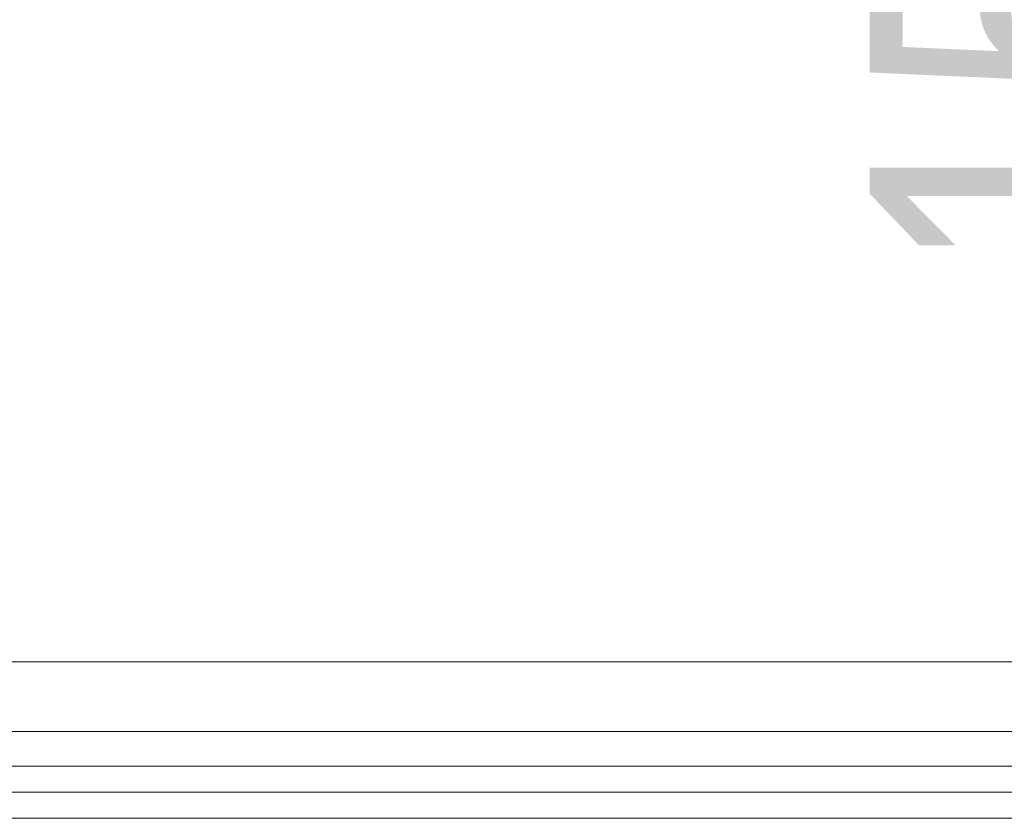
# Model space of a CAD drawing. Header units: inches. Extents: x 43593 to 117387, y -66787 to -26237.
# Tile 249 of 256: x 50093 to 50206, y -29621 to -29529. Entities that reach past the tile are written whole.
import ezdxf

# ---------------------------------------------------------------- set-up
doc = ezdxf.new("R2010")
doc.units = ezdxf.units.IN
doc.header["$MEASUREMENT"] = 0
doc.layers.get('0').update_dxf_attribs({"lineweight": 0})
doc.layers.get('Defpoints').update_dxf_attribs({"lineweight": 0})
doc.layers.add('p--obrzeże bet.', color=252, linetype='Continuous', lineweight=0)
doc.layers.add('p--wymiary-1-200', color=7, linetype='Continuous', lineweight=0)
doc.styles.add('1-200', font='arial.ttf', dxfattribs={"width": 0.75, "height": 35})
doc.linetypes.add('OGRODZENIE1', pattern='A,0.4,-0.06,[143,RODZLIN.shx,S=0.012,R=0,X=0,Y=0],-0.06,0.4', length=0.92)
doc.dimstyles.new('1-200', dxfattribs={"dimtxt": 35, "dimasz": 10, "dimexe": 15, "dimexo": 10, "dimgap": 0.09, "dimtad": 0, "dimdsep": 46, "dimtxsty": '1-200', "dimblk": 'OBLIQUE', "dimcen": 0.09, "dimadec": 0, "dimazin": 0, "dimtfac": 1, "dimtdec": 4, "dimtix": 1, "dimtofl": 0, "dimtmove": 0, "dimatfit": 3, "dimldrblk": 'OBLIQUE', "dimfxl": 15, "dimfxlon": 1, "dimtvp": 0.7, "dimtolj": 1, "dimtzin": 0, "dimarcsym": 0})

# ---------------------------------------------------------------- blocks, each defined once
blk = doc.blocks.new('_OBLIQUE')
at = {"color": 0, "linetype": 'ByBlock', "lineweight": -2}
for p, q in [((-0.5, -0.5), (0.5, 0.5)), ((0, 0), (0, 0))]:
    blk.add_line(p, q, dxfattribs=at)
blk = doc.blocks.new('*D2407')
at = {"layer": 'Defpoints', "color": 0}
for p in [(50272.61, -29453.39), (50233.74, -29603.39), (50272.61, -29603.39)]:
    blk.add_point(p, dxfattribs=at)
at = {"layer": 'p--wymiary-1-200', "color": 0, "lineweight": -2}
for p, q in [((50248.74, -29453.39), (50218.74, -29453.39)), ((50233.74, -29453.39), (50233.74, -29603.39)), ((50248.74, -29603.39), (50218.74, -29603.39))]:
    blk.add_line(p, q, dxfattribs=at)
at = {"layer": 'p--wymiary-1-200', "color": 0, "lineweight": -2, "xscale": 10, "yscale": 10, "zscale": 10}
for p, rotation in [((50233.74, -29453.39), 90), ((50233.74, -29603.39), 270)]:
    blk.add_blockref('_OBLIQUE', p, dxfattribs=dict(at, rotation=rotation))
at = {"layer": 'p--wymiary-1-200', "color": 0, "linetype": 'Continuous', "ltscale": 8, "insert": (50208.72, -29528.39), "char_height": 35, "attachment_point": 5, "rotation": 90, "style": '1-200'}
blk.add_mtext('\\A1;150', dxfattribs=at)

msp = doc.modelspace()

# ---------------------------------------------------------------- linework, layer by layer
at = {"linetype": 'Continuous', "ltscale": 8}
for points in [[(50284.61, -29615.39), (50027.61, -29615.39)], [(50331.909, -29621.39), (50027.61, -29621.39)]]:
    msp.add_lwpolyline(points, dxfattribs=at)
at = {"linetype": 'OGRODZENIE1', "ltscale": 12}
msp.add_lwpolyline([(50331.909, -29618.39), (50027.61, -29618.39)], dxfattribs=at)
at = {"layer": 'p--obrzeże bet.', "linetype": 'Continuous', "ltscale": 35}
for p, q in [((50272.61, -29603.39), (49922.61, -29603.39)), ((50280.61, -29611.39), (49930.61, -29611.39))]:
    msp.add_line(p, q, dxfattribs=at)

# ---------------------------------------------------------------- dimensions: what is measured, and where the dimension line sits
at = {"layer": 'p--wymiary-1-200'}
dim = msp.add_linear_dim(base=(50233.736, -29603.39), p1=(50272.61, -29453.39), p2=(50272.61, -29603.39), angle=90, dimstyle='1-200', override={"dimtxt": 35}, dxfattribs=at)
dim.commit()
dim.dimension.update_dxf_attribs({"geometry": '*D2407', "text_midpoint": (50208.722, -29528.39)})

doc.saveas('drawing.dxf')
